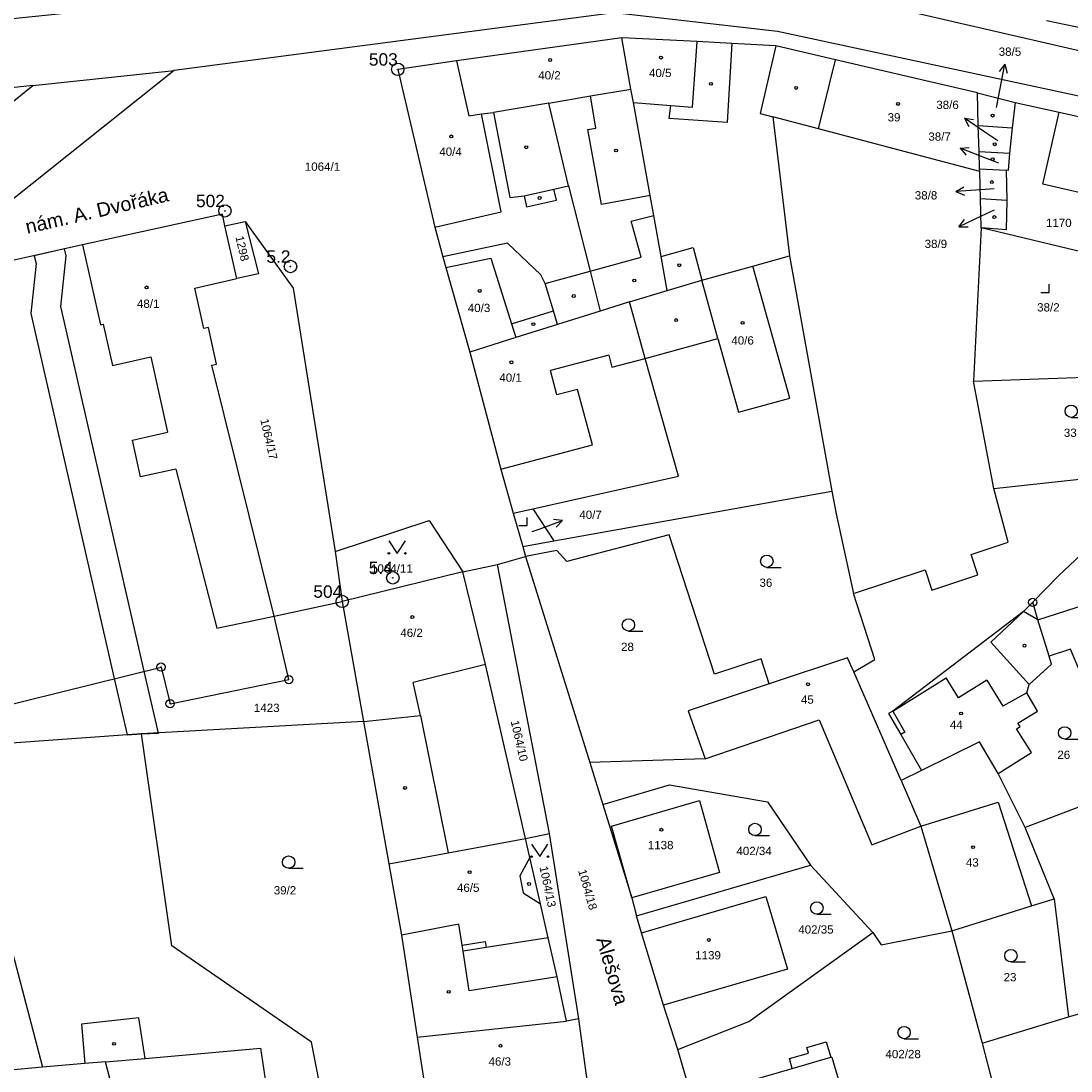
# Model space of a CAD drawing. Header units: metres. Extents: x -747283 to -746243, y -1022515 to -1021544.
# Tile 34 of 43: x -746846 to -746719, y -1021853 to -1021726. Entities that reach past the tile are written whole.
import ezdxf
from ezdxf.enums import TextEntityAlignment as Align

# ---------------------------------------------------------------- set-up
doc = ezdxf.new("R2010")
doc.units = ezdxf.units.M
doc.header["$MEASUREMENT"] = 0
for name, color, linetype in [('1008', 251, 'CONTINUOUS'), ('101', 251, 'CONTINUOUS'), ('1016', 251, 'CONTINUOUS'), ('1029', 251, 'CONTINUOUS'), ('105', 251, 'CONTINUOUS'), ('18', 251, 'CONTINUOUS'), ('21800', 251, 'CONTINUOUS'), ('21900', 251, 'CONTINUOUS'), ('23700', 251, 'CONTINUOUS'), ('304', 251, 'CONTINUOUS'), ('314', 251, 'CONTINUOUS'), ('319', 251, 'CONTINUOUS'), ('402', 251, 'CONTINUOUS'), ('404', 251, 'CONTINUOUS')]:
    doc.layers.add(name, color=color, linetype=linetype)
doc.styles.add('Arial', font='arial.ttf', dxfattribs={"height": 1})
doc.styles.get("Standard").update_dxf_attribs({"font": 'arial.ttf'})

# ---------------------------------------------------------------- blocks, each defined once
blk = doc.blocks.new('4_02$0')
at = {"layer": '404', "linetype": 'Continuous'}
blk.add_circle((-0.01, 0), 0.175, dxfattribs=at)
blk = doc.blocks.new('1029$2')
at = {"layer": '1029', "color": 0, "linetype": 'Continuous'}
for p, q in [((0, 3), (-0.5, 2)), ((0, 0), (0, 3)), ((0, 3), (0.5, 2))]:
    blk.add_line(p, q, dxfattribs=at)
blk = doc.blocks.new('3_19$7')
at = {"layer": '319', "linetype": 'Continuous'}
for p, q in [((-1, 0), (0, 0)), ((0, 0), (0, 1))]:
    blk.add_line(p, q, dxfattribs=at)
blk = doc.blocks.new('3_04$4')
at = {"layer": '304', "linetype": 'Continuous'}
blk.add_line((0.01, 0), (1.76, 0), dxfattribs=at)
blk.add_circle((0.01, 0.75), 0.75, dxfattribs=at)
blk = doc.blocks.new('3_14$5')
at = {"layer": '314', "linetype": 'Continuous'}
blk.add_lwpolyline([(-1, 1.5), (0, 0), (1, 1.5)], dxfattribs=at)
for centre in [(-1, 0), (1, 0)]:
    blk.add_circle(centre, 0.1, dxfattribs=at)
blk = doc.blocks.new('1_01$20')
at = {"layer": '101', "linetype": 'Continuous'}
for radius in [0.75, 0.03]:
    blk.add_circle((0, 0), radius, dxfattribs=at)
blk = doc.blocks.new('1_05$21')
at = {"layer": '105', "linetype": 'Continuous'}
for radius in [0.5, 0.0303]:
    blk.add_circle((0, 0), radius, dxfattribs=at)

msp = doc.modelspace()

# ---------------------------------------------------------------- linework, layer by layer
at = {"layer": '1029'}
for p, q in [((-746727.62, -1021736.79), (-746727.18, -1021734.49)), ((-746727.45, -1021740.8), (-746729.01, -1021739.76)), ((-746727.34, -1021743.51), (-746729.22, -1021742.78)), ((-746727.9, -1021746.61), (-746729.54, -1021746.73)), ((-746727.9, -1021749.21), (-746729.46, -1021749.93)), ((-746783.77, -1021788.07), (-746782.93, -1021787.77))]:
    msp.add_line(p, q, dxfattribs=at)
at = {"layer": '21800'}
for p, q in [((-746764.4, -1021736.73), (-746763.81, -1021728.81)), ((-746759.64, -1021729.04), (-746760.21, -1021738.57)), ((-746749.16, -1021739.37), (-746747.1, -1021731)), ((-746776.73, -1021735.38), (-746771.83, -1021734.55)), ((-746781.76, -1021736.23), (-746788.47, -1021737.36)), ((-746781.76, -1021736.23), (-746776.73, -1021735.38)), ((-746779.38, -1021746.24), (-746781.76, -1021736.23)), ((-746776.07, -1021739.27), (-746776.73, -1021735.38)), ((-746771.54, -1021736.17), (-746767.02, -1021736.52)), ((-746787.55, -1021749.38), (-746789.91, -1021737.55)), ((-746767.2, -1021738.09), (-746767.02, -1021736.52)), ((-746767.02, -1021736.52), (-746764.4, -1021736.73)), ((-746760.21, -1021738.57), (-746767.2, -1021738.09)), ((-746749.16, -1021739.37), (-746754.68, -1021737.92)), ((-746777.05, -1021739.44), (-746776.07, -1021739.27)), ((-746775.4, -1021748.5), (-746777.05, -1021739.44)), ((-746729.65, -1021744.51), (-746749.16, -1021739.37)), ((-746784.76, -1021747.46), (-746784.45, -1021748.81)), ((-746780.85, -1021747.99), (-746781.15, -1021746.64)), ((-746769.51, -1021747.44), (-746775.4, -1021748.5)), ((-746784.45, -1021748.81), (-746780.85, -1021747.99)), ((-746795.54, -1021751.25), (-746787.55, -1021749.38)), ((-746771.8, -1021750.54), (-746769.08, -1021749.84)), ((-746770.61, -1021754.88), (-746771.8, -1021750.54)), ((-746838.16, -1021753.4), (-746836.01, -1021763.07)), ((-746768.19, -1021754.79), (-746764.31, -1021753.71)), ((-746764.31, -1021753.71), (-746763.27, -1021757.68)), ((-746794.22, -1021756.13), (-746788.79, -1021755)), ((-746788.79, -1021755), (-746786.27, -1021762.93)), ((-746776.78, -1021756.57), (-746770.61, -1021754.88)), ((-746782.22, -1021758.06), (-746776.78, -1021756.57)), ((-746752.61, -1021771.94), (-746757.08, -1021755.95)), ((-746761.31, -1021764.71), (-746763.27, -1021757.68)), ((-746786.27, -1021762.93), (-746781.21, -1021761.36)), ((-746836.01, -1021763.07), (-746835.67, -1021762.99)), ((-746835.67, -1021762.99), (-746834.56, -1021767.97)), ((-746786.27, -1021762.93), (-746785.74, -1021764.6)), ((-746770.1, -1021767.12), (-746761.31, -1021764.71)), ((-746761.31, -1021764.71), (-746758.83, -1021773.62)), ((-746774.52, -1021766.73), (-746781.58, -1021768.6)), ((-746774.52, -1021766.73), (-746774.14, -1021768.18)), ((-746834.56, -1021767.97), (-746829.93, -1021766.94)), ((-746829.93, -1021766.94), (-746827.89, -1021776.07)), ((-746774.14, -1021768.18), (-746770.1, -1021767.12)), ((-746780.79, -1021771.55), (-746781.58, -1021768.6)), ((-746778.28, -1021770.88), (-746780.79, -1021771.55)), ((-746776.49, -1021777.6), (-746778.28, -1021770.88)), ((-746758.83, -1021773.62), (-746752.61, -1021771.94)), ((-746832.14, -1021777.02), (-746827.89, -1021776.07)), ((-746831.15, -1021781.46), (-746832.14, -1021777.02)), ((-746787.56, -1021780.54), (-746776.49, -1021777.6)), ((-746826.9, -1021780.52), (-746831.15, -1021781.46)), ((-746826.9, -1021780.52), (-746821.92, -1021799.75)), ((-746722.6, -1021798.77), (-746711.8, -1021795.24)), ((-746821.92, -1021799.75), (-746814.99, -1021798.29)), ((-746724.35, -1021797.76), (-746728.32, -1021801.44)), ((-746722.6, -1021798.77), (-746724.35, -1021797.76)), ((-746728.32, -1021801.44), (-746723.65, -1021806.56)), ((-746789.42, -1021804.16), (-746798.18, -1021806.33)), ((-746740.15, -1021809.79), (-746733.71, -1021805.78)), ((-746732.21, -1021808.2), (-746733.71, -1021805.78)), ((-746728.8, -1021806.06), (-746732.21, -1021808.2)), ((-746728.8, -1021806.06), (-746726.86, -1021809.18)), ((-746797.29, -1021810.31), (-746798.18, -1021806.33)), ((-746723.94, -1021807.58), (-746726.86, -1021809.18)), ((-746740.15, -1021809.79), (-746738.7, -1021812.34)), ((-746804.18, -1021811.06), (-746797.29, -1021810.31)), ((-746797.29, -1021810.31), (-746793.94, -1021826.95)), ((-746762.86, -1021815.55), (-746749.06, -1021810.84)), ((-746749.06, -1021810.84), (-746742.71, -1021825.96)), ((-746738.7, -1021812.34), (-746739.17, -1021812.61)), ((-746736.77, -1021823.72), (-746727.42, -1021820.8)), ((-746727.42, -1021820.8), (-746723.4, -1021833.37)), ((-746742.71, -1021825.96), (-746736.77, -1021823.72)), ((-746846.85, -1021838.23), (-746843.01, -1021852.88)), ((-746791.4, -1021843.63), (-746792.15, -1021838.84)), ((-746780.77, -1021841.94), (-746791.4, -1021843.63)), ((-746831.35, -1021846.92), (-746838.31, -1021847.66)), ((-746838.31, -1021847.66), (-746837.88, -1021852.44)), ((-746830.6, -1021851.8), (-746831.35, -1021846.92)), ((-746797.69, -1021849.24), (-746779.65, -1021847.29)), ((-746830.6, -1021851.8), (-746816.63, -1021850.59)), ((-746816.63, -1021850.59), (-746815.29, -1021859.55)), ((-746835.41, -1021852.22), (-746830.6, -1021851.8)), ((-746752.32, -1021853.04), (-746747.65, -1021851.67))]:
    msp.add_line(p, q, dxfattribs=at)
for points in [[(-746784.06, -1021827.52), (-746785.28, -1021829.72), (-746784.87, -1021831.77), (-746782.79, -1021833.11)], [(-746792.27, -1021838.11), (-746789.46, -1021837.68), (-746789.34, -1021838.4)]]:
    msp.add_lwpolyline(points, dxfattribs=at)
at = {"layer": '21900'}
for p, q in [((-746707.09, -1021729.32), (-746721.56, -1021726.29)), ((-746772.95, -1021728.33), (-746792.95, -1021731.11)), ((-746827.09, -1021732.3), (-746862.41, -1021760.46)), ((-746844.17, -1021734.12), (-746827.09, -1021732.3)), ((-746729.92, -1021735.02), (-746725.35, -1021736.18)), ((-746729.82, -1021738.97), (-746729.92, -1021735.02)), ((-746725.35, -1021736.18), (-746725.73, -1021739.22)), ((-746725.35, -1021736.18), (-746720.03, -1021737.33)), ((-746720.03, -1021737.33), (-746694.1, -1021743.35)), ((-746729.72, -1021742.09), (-746729.82, -1021738.97)), ((-746729.82, -1021738.97), (-746725.73, -1021739.22)), ((-746725.73, -1021739.22), (-746726.04, -1021742.31)), ((-746729.66, -1021744.18), (-746729.72, -1021742.09)), ((-746729.72, -1021742.09), (-746726.04, -1021742.31)), ((-746729.66, -1021744.18), (-746726.45, -1021744.37)), ((-746726.45, -1021744.37), (-746726.38, -1021747.99)), ((-746729.48, -1021751.34), (-746729.57, -1021747.8)), ((-746729.57, -1021747.8), (-746726.38, -1021747.99)), ((-746820.94, -1021751.1), (-746818.49, -1021750.58)), ((-746819.52, -1021757.48), (-746820.94, -1021751.1)), ((-746729.48, -1021751.34), (-746730.4, -1021769.88)), ((-746752.64, -1021754.7), (-746747.52, -1021783.19)), ((-746772.02, -1021760.29), (-746767.44, -1021758.92)), ((-746772.02, -1021760.29), (-746775.56, -1021761.4)), ((-746775.56, -1021761.4), (-746780.7, -1021763.02)), ((-746730.4, -1021769.88), (-746710.99, -1021769.16)), ((-746727.94, -1021782.87), (-746730.4, -1021769.88)), ((-746727.94, -1021782.87), (-746708.6, -1021780.78)), ((-746781.16, -1021789.2), (-746747.52, -1021783.19)), ((-746786.07, -1021785.84), (-746783.72, -1021785.31)), ((-746786.07, -1021785.84), (-746784.92, -1021789.88)), ((-746783.72, -1021785.31), (-746781.16, -1021789.2)), ((-746784.92, -1021789.88), (-746781.16, -1021789.2)), ((-746807.6, -1021790.47), (-746806.76, -1021796.53)), ((-746784.92, -1021789.88), (-746784.57, -1021791.11)), ((-746792.19, -1021792.95), (-746787.96, -1021792.06)), ((-746787.96, -1021792.06), (-746784.57, -1021791.11)), ((-746781.67, -1021824.62), (-746787.96, -1021792.06)), ((-746784.57, -1021791.11), (-746776.8, -1021816.02)), ((-746792.19, -1021792.95), (-746806.76, -1021796.53)), ((-746814.99, -1021798.29), (-746806.76, -1021796.53)), ((-746806.76, -1021796.53), (-746804.18, -1021811.06)), ((-746739.16, -1021818.2), (-746744.86, -1021805.06)), ((-746804.18, -1021811.06), (-746831.02, -1021812.56)), ((-746804.18, -1021811.06), (-746801.11, -1021828.29)), ((-746831.02, -1021812.56), (-746856.39, -1021814.33)), ((-746776.8, -1021816.02), (-746775.23, -1021821.08)), ((-746736.69, -1021816.97), (-746739.16, -1021818.2)), ((-746724.14, -1021823.86), (-746727.4, -1021817.36)), ((-746717.24, -1021821.24), (-746724.14, -1021823.86)), ((-746720.66, -1021832.51), (-746724.14, -1021823.86)), ((-746784.61, -1021825.21), (-746781.67, -1021824.62)), ((-746778.13, -1021847.03), (-746781.67, -1021824.62)), ((-746801.11, -1021828.29), (-746799.58, -1021836.9)), ((-746771.17, -1021834.57), (-746750.12, -1021828.44)), ((-746750.12, -1021828.44), (-746742.59, -1021836.59)), ((-746720.66, -1021832.51), (-746718.91, -1021846.79)), ((-746770.55, -1021836.62), (-746771.17, -1021834.57)), ((-746767.89, -1021845.38), (-746770.55, -1021836.62)), ((-746733, -1021836.38), (-746729.35, -1021849.95)), ((-746766.17, -1021850.74), (-746767.89, -1021845.38)), ((-746718.91, -1021846.79), (-746714.38, -1021845.42)), ((-746729.35, -1021849.95), (-746718.91, -1021846.79)), ((-746776.85, -1021856.54), (-746778.13, -1021847.03)), ((-746729.35, -1021849.95), (-746725.88, -1021863.4)), ((-746764.68, -1021855.86), (-746766.17, -1021850.74))]:
    msp.add_line(p, q, dxfattribs=at)
for points in [[(-746892.28, -1021720.88), (-746875.61, -1021729), (-746778.55, -1021718.94), (-746740.03, -1021724.7), (-746706.79, -1021732.36), (-746686.54, -1021737.57), (-746652.07, -1021744.15)], [(-746683.76, -1021745.66), (-746695.52, -1021740.9), (-746715.97, -1021735.77), (-746754.1, -1021727.57), (-746773.88, -1021725.31), (-746827.09, -1021732.3)], [(-746844.17, -1021734.12), (-746861.52, -1021736.02), (-746879.12, -1021735.89), (-746900.23, -1021726.33)], [(-746767.44, -1021758.92), (-746768.19, -1021754.79), (-746769.08, -1021749.84), (-746769.51, -1021747.44), (-746771.54, -1021736.17), (-746771.83, -1021734.55), (-746772.95, -1021728.33)], [(-746754.29, -1021729.32), (-746759.64, -1021729.04), (-746763.81, -1021728.81), (-746772.95, -1021728.33)], [(-746754.29, -1021729.32), (-746756.21, -1021737.51), (-746754.68, -1021737.92), (-746752.64, -1021754.7)], [(-746729.92, -1021735.02), (-746747.1, -1021731), (-746754.29, -1021729.32)], [(-746792.95, -1021731.11), (-746800.05, -1021732.16), (-746795.54, -1021751.25), (-746794.57, -1021754.84)], [(-746792.95, -1021731.11), (-746791.45, -1021737.79), (-746789.91, -1021737.55), (-746788.47, -1021737.36), (-746786.47, -1021747.66), (-746784.76, -1021747.46), (-746781.15, -1021746.64), (-746779.38, -1021746.24), (-746776.78, -1021756.57), (-746775.56, -1021761.4)], [(-746916.05, -1021798.16), (-746885.53, -1021768.79), (-746862.47, -1021748.93), (-746844.17, -1021734.12)], [(-746696.03, -1021752.01), (-746703.71, -1021750.24), (-746704.5, -1021753.61), (-746715.11, -1021751.14), (-746714.33, -1021747.81), (-746722.02, -1021746.04), (-746720.03, -1021737.33)], [(-746726.04, -1021742.31), (-746726.2, -1021744.39), (-746726.45, -1021744.37)], [(-746729.57, -1021747.8), (-746729.65, -1021744.51), (-746729.66, -1021744.18)], [(-746726.38, -1021747.99), (-746726.45, -1021751.57), (-746729.48, -1021751.34)], [(-746820.94, -1021751.1), (-746821.26, -1021749.67), (-746838.16, -1021753.4), (-746852.61, -1021756.61)], [(-746818.49, -1021750.58), (-746816.87, -1021756.89), (-746819.52, -1021757.48)], [(-746818.49, -1021750.58), (-746812.7, -1021758.64), (-746807.6, -1021790.47)], [(-746710.99, -1021769.16), (-746710.84, -1021755.81), (-746729.48, -1021751.34)], [(-746780.7, -1021763.02), (-746781.21, -1021761.36), (-746782.22, -1021758.06), (-746782.72, -1021757.03), (-746786.78, -1021753.19), (-746794.57, -1021754.84)], [(-746794.57, -1021754.84), (-746794.22, -1021756.13), (-746791.33, -1021766.36)], [(-746767.44, -1021758.92), (-746763.27, -1021757.68), (-746757.08, -1021755.95), (-746752.64, -1021754.7)], [(-746814.99, -1021798.29), (-746822.52, -1021767.93), (-746821.96, -1021767.81), (-746822.94, -1021763.37), (-746823.51, -1021763.49), (-746824.6, -1021758.61), (-746819.52, -1021757.48)], [(-746783.72, -1021785.31), (-746766.1, -1021781.36), (-746770.1, -1021767.12), (-746772.02, -1021760.29)], [(-746780.7, -1021763.02), (-746785.74, -1021764.6), (-746791.33, -1021766.36)], [(-746791.33, -1021766.36), (-746787.56, -1021780.54), (-746786.07, -1021785.84)], [(-746747.52, -1021783.19), (-746747.03, -1021785.91), (-746744.93, -1021795.57)], [(-746744.93, -1021795.57), (-746736.26, -1021792.69), (-746735.44, -1021795.15), (-746729.88, -1021793.29), (-746730.7, -1021790.83), (-746726.21, -1021789.34), (-746727.94, -1021782.87)], [(-746807.6, -1021790.47), (-746796.23, -1021786.74), (-746792.19, -1021792.95)], [(-746723.24, -1021796.63), (-746720.15, -1021793.49), (-746716, -1021789.55), (-746713.58, -1021787.36)], [(-746755.12, -1021806.51), (-746756.07, -1021803.46), (-746761.72, -1021805.34), (-746767.21, -1021788.49), (-746779.58, -1021791.69), (-746780.82, -1021790.38), (-746784.57, -1021791.11)], [(-746784.61, -1021825.21), (-746789.42, -1021804.16), (-746792.19, -1021792.95)], [(-746744.86, -1021805.06), (-746742.34, -1021803.55), (-746744.93, -1021795.57)], [(-746723.24, -1021796.63), (-746724.35, -1021797.76), (-746740.15, -1021809.79), (-746740.7, -1021810.1), (-746739.17, -1021812.61), (-746736.69, -1021816.97)], [(-746721.25, -1021803.16), (-746722.6, -1021798.77), (-746723.24, -1021796.63)], [(-746857.38, -1021811.56), (-746828.68, -1021804.47), (-746827.58, -1021808.9), (-746813.22, -1021805.99), (-746814.99, -1021798.29)], [(-746717.37, -1021805.37), (-746718.66, -1021802.29), (-746721.25, -1021803.16)], [(-746744.86, -1021805.06), (-746745.66, -1021803.35), (-746755.12, -1021806.51)], [(-746727.4, -1021817.36), (-746723.38, -1021814.81), (-746725.19, -1021811.93), (-746724.77, -1021811.67), (-746725.02, -1021811.25), (-746722.65, -1021809.82), (-746723.94, -1021807.58), (-746723.65, -1021806.56), (-746720.98, -1021804.11), (-746721.25, -1021803.16)], [(-746755.12, -1021806.51), (-746764.93, -1021809.78), (-746762.86, -1021815.55), (-746776.8, -1021816.02)], [(-746808.68, -1021859.15), (-746810.46, -1021849.83), (-746827.38, -1021838.18), (-746831.02, -1021812.56)], [(-746727.4, -1021817.36), (-746729.69, -1021813.5), (-746736.69, -1021816.97)], [(-746775.23, -1021821.08), (-746767.18, -1021818.7), (-746755.32, -1021820.76), (-746750.12, -1021828.44)], [(-746739.16, -1021818.2), (-746736.77, -1021823.72), (-746733, -1021836.38)], [(-746775.23, -1021821.08), (-746771.71, -1021832.39), (-746771.17, -1021834.57)], [(-746771.71, -1021832.39), (-746774.19, -1021823.72), (-746763.54, -1021820.61), (-746761.11, -1021829.3), (-746771.71, -1021832.39)], [(-746801.11, -1021828.29), (-746793.94, -1021826.95), (-746784.61, -1021825.21)], [(-746781.84, -1021837.21), (-746782.79, -1021833.11), (-746784.06, -1021827.52), (-746784.61, -1021825.21)], [(-746770.55, -1021836.62), (-746755.5, -1021832.23), (-746752.88, -1021841), (-746767.89, -1021845.38)], [(-746733, -1021836.38), (-746723.4, -1021833.37), (-746720.66, -1021832.51)], [(-746781.84, -1021837.21), (-746789.34, -1021838.4), (-746792.15, -1021838.84), (-746792.27, -1021838.11), (-746792.67, -1021835.55), (-746799.58, -1021836.9)], [(-746766.17, -1021850.74), (-746757.57, -1021847.34), (-746742.59, -1021836.59)], [(-746742.59, -1021836.59), (-746741.56, -1021838.06), (-746733, -1021836.38)], [(-746799.58, -1021836.9), (-746797.69, -1021849.24), (-746796.45, -1021857.35), (-746803.14, -1021858.02), (-746803.05, -1021858.9)], [(-746778.13, -1021847.03), (-746779.65, -1021847.29), (-746780.77, -1021841.94), (-746781.84, -1021837.21)], [(-746747.65, -1021851.67), (-746747.53, -1021851.64), (-746744.9, -1021860.62), (-746748.8, -1021861.77), (-746748.14, -1021864.02), (-746751, -1021864.94), (-746751.68, -1021862.62), (-746755.59, -1021863.77), (-746758.18, -1021854.74), (-746752.32, -1021853.04), (-746752.67, -1021851.84), (-746750.37, -1021851.18), (-746750.57, -1021850.48), (-746748.24, -1021849.8), (-746747.65, -1021851.67)], [(-746833.08, -1021861.06), (-746835.41, -1021852.22), (-746837.88, -1021852.44), (-746843.01, -1021852.88), (-746847.32, -1021853.26)]]:
    msp.add_lwpolyline(points, dxfattribs=at)
at = {"layer": '23700'}
msp.add_lwpolyline([(-746832.79, -1021812.68), (-746831.02, -1021812.56), (-746829, -1021812.45), (-746830.71, -1021804.97), (-746840.78, -1021760.86), (-746840.16, -1021754.71), (-746840.37, -1021753.89), (-746844.04, -1021754.71), (-746843.8, -1021755.64), (-746844.44, -1021761.69), (-746834.35, -1021805.87), (-746832.79, -1021812.68)], close=True, dxfattribs=at)

# ---------------------------------------------------------------- block references
at = {"layer": '101'}
for p in [(-746800.04, -1021732.16), (-746820.95, -1021749.28), (-746813.02, -1021756.01), (-746800.64, -1021793.67), (-746806.76, -1021796.53)]:
    msp.add_blockref('1_01$20', p, dxfattribs=at)
at = {"layer": '1029'}
for p, rotation in [((-746727.18, -1021734.49), 349), ((-746729.01, -1021739.76), 56), ((-746729.22, -1021742.78), 68.99999999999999), ((-746729.54, -1021746.73), 93.99999999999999), ((-746729.46, -1021749.93), 115), ((-746782.93, -1021787.77), 290)]:
    msp.add_blockref('1029$2', p, dxfattribs=dict(at, rotation=rotation))
at = {"layer": '105'}
for p in [(-746723.24, -1021796.63), (-746828.68, -1021804.47), (-746813.22, -1021805.99), (-746827.58, -1021808.9)]:
    msp.add_blockref('1_05$21', p, dxfattribs=at)
at = {"layer": '304'}
for p in [(-746718.59, -1021774.27), (-746755.41, -1021792.41), (-746772.15, -1021800.12), (-746719.38, -1021813.18), (-746756.84, -1021824.86), (-746813.25, -1021828.81), (-746749.36, -1021834.36), (-746725.88, -1021840.13), (-746738.8, -1021849.43)]:
    msp.add_blockref('3_04$4', p, dxfattribs=at)
at = {"layer": '314'}
for p in [(-746800.12, -1021790.71), (-746782.87, -1021827.4)]:
    msp.add_blockref('3_14$5', p, dxfattribs=at)
at = {"layer": '319'}
for p in [(-746721.26, -1021759.14), (-746784.39, -1021787.36)]:
    msp.add_blockref('3_19$7', p, dxfattribs=at)
at = {"layer": '402', "rotation": 270}
for p in [(-746762.16, -1021733.92), (-746765.99, -1021755.87), (-746766.37, -1021762.5), (-746793.88, -1021843.76), (-746834.36, -1021850.05)]:
    msp.add_blockref('4_02$0', p, dxfattribs=at)
at = {"layer": '402'}
for p in [(-746751.84, -1021734.41), (-746784.49, -1021741.59), (-746773.62, -1021741.97), (-746782.87, -1021747.72), (-746771.42, -1021757.7), (-746778.75, -1021759.58), (-746783.62, -1021762.98), (-746724.22, -1021801.88), (-746799.15, -1021819.09), (-746784.15, -1021830.71)]:
    msp.add_blockref('4_02$0', p, dxfattribs=at)
at = {"layer": '404'}
for p in [(-746781.59, -1021731.03), (-746768.19, -1021730.74), (-746739.51, -1021736.34), (-746728.08, -1021737.75), (-746793.56, -1021740.27), (-746727.82, -1021741.22), (-746728.07, -1021743.02), (-746728.17, -1021745.8), (-746727.87, -1021750.03), (-746830.41, -1021758.54), (-746790.12, -1021758.97), (-746758.32, -1021762.83), (-746786.29, -1021767.6), (-746798.27, -1021798.42), (-746750.41, -1021806.55), (-746731.89, -1021810.09), (-746768.14, -1021824.15), (-746730.44, -1021826.25), (-746791.34, -1021829.28), (-746762.41, -1021837.48), (-746787.6, -1021850.28)]:
    msp.add_blockref('4_02$0', p, dxfattribs=at)

# ---------------------------------------------------------------- texts
at = {"layer": '1008'}
for s, rotation, p in [('nám. A. Dvořáka', 13, (-746836.44, -1021749.25)), ('Alešova', 286, (-746774.06, -1021841.2))]:
    msp.add_text(s, height=1.7, rotation=rotation, dxfattribs=at).set_placement(p, align=Align.MIDDLE_CENTER)
at = {"layer": '1016'}
for s, p in [('503', (-746800.04, -1021732.16)), ('502', (-746820.95, -1021749.28)), ('5.2', (-746813.02, -1021756.01)), ('5.4', (-746800.64, -1021793.67)), ('504', (-746806.76, -1021796.53))]:
    msp.add_text(s, height=1.5, dxfattribs=at).set_placement(p, align=Align.BOTTOM_RIGHT)
at = {"layer": '18', "style": 'Arial'}
for s, p in [('38/5', (-746725.99, -1021730.02)), ('40/2', (-746781.69, -1021732.88)), ('40/5', (-746768.29, -1021732.59)), ('38/6', (-746733.54, -1021736.45)), ('39', (-746740.01, -1021737.96)), ('38/7', (-746734.5, -1021740.29)), ('40/4', (-746793.66, -1021742.12)), ('1064/1', (-746809.15, -1021743.93)), ('38/8', (-746736.14, -1021747.4)), ('1170', (-746720.08, -1021750.73)), ('38/9', (-746734.95, -1021753.27)), ('48/1', (-746830.23, -1021760.51)), ('40/3', (-746790.21, -1021761.02)), ('40/1', (-746786.39, -1021769.45)), ('33', (-746718.69, -1021776.12)), ('40/7', (-746776.72, -1021786.04)), ('36', (-746755.51, -1021794.26)), ('45', (-746750.5, -1021808.4)), ('1138', (-746768.24, -1021826)), ('402/34', (-746756.94, -1021826.71)), ('43', (-746730.54, -1021828.1)), ('39/2', (-746813.68, -1021831.47)), ('402/35', (-746749.46, -1021836.21)), ('1139', (-746762.51, -1021839.33)), ('23', (-746725.98, -1021841.98)), ('402/28', (-746738.91, -1021851.28))]:
    msp.add_text(s, height=1, dxfattribs=at).set_placement(p, align=Align.MIDDLE_CENTER)
for s, rotation, p in [('1298', 283, (-746819.98, -1021752.49)), ('1064/13', 282, (-746783.2, -1021828.72))]:
    msp.add_text(s, height=1, rotation=rotation, dxfattribs=at).set_placement(p, align=Align.BOTTOM_LEFT)
for s, p in [('38/2', (-746721.34, -1021761.75)), ('40/6', (-746758.33, -1021765.75)), ('1064/11', (-746800.75, -1021793.35)), ('46/2', (-746798.37, -1021801.12)), ('28', (-746772.26, -1021802.82)), ('1423', (-746815.89, -1021810.2)), ('44', (-746732.48, -1021812.25)), ('26', (-746719.48, -1021815.88)), ('46/5', (-746791.52, -1021831.96)), ('46/3', (-746787.7, -1021852.98))]:
    msp.add_text(s, height=1, dxfattribs=at).set_placement(p, align=Align.BOTTOM_CENTER)
for s, rotation, p in [('1064/17', 283, (-746815.62, -1021776.9)), ('1064/18', 286, (-746777.06, -1021831.38))]:
    msp.add_text(s, height=1, rotation=rotation, dxfattribs=at).set_placement(p, align=Align.MIDDLE_CENTER)
msp.add_text('1064/10', height=1, rotation=283, dxfattribs=at).set_placement((-746786.11, -1021813.56), align=Align.BOTTOM_CENTER)

doc.saveas('drawing.dxf')
